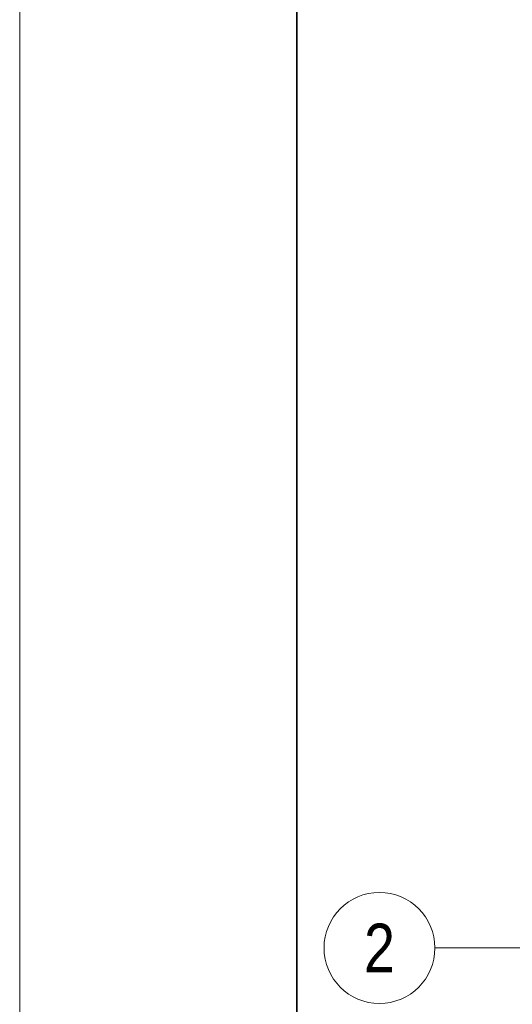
# Model space of a CAD drawing. Extents: x -720 to 300, y 62 to 1112.
# Tile 34 of 60: x -720 to -684, y 831 to 902. Entities that reach past the tile are written whole.
import ezdxf
from ezdxf.enums import TextEntityAlignment as Align
from ezdxf.lldxf.tags import DXFTag

# ---------------------------------------------------------------- set-up
doc = ezdxf.new("R2010")
doc.units = 0
doc.layers.add('iwb_Layout Achsbezeichung', color=1, linetype='Continuous', lineweight=13, true_color=0xff0000)
doc.layers.add('iwb_Plankopf Rahmen', color=7, linetype='Continuous', lineweight=35)
doc.styles.get("Standard").update_dxf_attribs({"font": 'ARIALN.TTF'})
tags = doc.linetypes.add('STRICHPUNKT2', pattern=[12.7, 6.35, -3.175, 0, -3.175]).pattern_tags.tags
tags[10:11] = [DXFTag(74, 4), DXFTag(75, 0), DXFTag(340, '0'), DXFTag(46, 0.0), DXFTag(50, 0.0), DXFTag(44, 0.0), DXFTag(45, 0.0)]
tags[8:9] = [DXFTag(74, 4), DXFTag(75, 0), DXFTag(340, '0'), DXFTag(46, 0.0), DXFTag(50, 0.0), DXFTag(44, 0.0), DXFTag(45, 0.0)]
tags[6:7] = [DXFTag(74, 4), DXFTag(75, 0), DXFTag(340, '0'), DXFTag(46, 0.0), DXFTag(50, 0.0), DXFTag(44, 0.0), DXFTag(45, 0.0)]
tags[4:5] = [DXFTag(74, 4), DXFTag(75, 0), DXFTag(340, '0'), DXFTag(46, 0.0), DXFTag(50, 0.0), DXFTag(44, 0.0), DXFTag(45, 0.0)]

msp = doc.modelspace()

# ---------------------------------------------------------------- linework, layer by layer
at = {"layer": 'iwb_Layout Achsbezeichung', "linetype": 'STRICHPUNKT2', "lineweight": 13, "ltscale": 0.39}
msp.add_line((-682.362, 834.912), (-689.698, 834.912), dxfattribs=at)
at = {"layer": 'iwb_Layout Achsbezeichung', "ltscale": 0.39}
msp.add_circle((-693.698, 834.912), 4, dxfattribs=at)
at = {"layer": 'iwb_Plankopf Rahmen', "color": 8, "lineweight": 13, "ltscale": 0.13, "true_color": 0x808080}
msp.add_lwpolyline([(300.353, 62.433), (-719.647, 62.433), (-719.647, 1112.433), (300.353, 1112.433), (300.353, 62.433)], close=True, dxfattribs=at)
at = {"layer": 'iwb_Plankopf Rahmen', "ltscale": 0.35}
msp.add_lwpolyline([(-699.653, 67.433), (-699.653, 1107.433), (295.353, 1107.433), (295.353, 67.433), (-599.647, 67.433), (-699.653, 67.433)], close=True, dxfattribs=at)

# ---------------------------------------------------------------- texts
at = {"layer": 'iwb_Layout Achsbezeichung', "ltscale": 0.39}
msp.add_text('2', height=3.5, dxfattribs=at).set_placement((-693.698, 834.912), align=Align.MIDDLE_CENTER)

doc.saveas('drawing.dxf')
